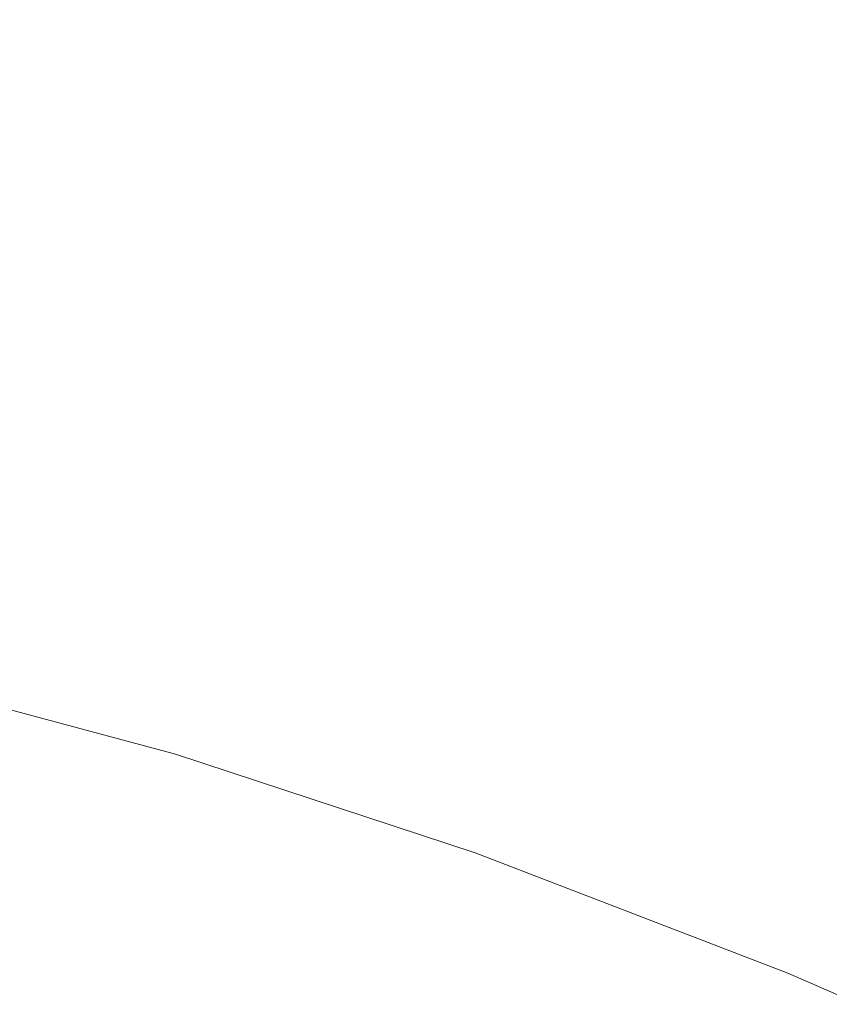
# Model space of a CAD drawing. Header units: millimetres. Extents: x 8 to 541, y 12 to 744.
# Tile 68 of 256: x 457.383 to 457.506, y 238.581 to 238.73. Entities that reach past the tile are written whole.
import ezdxf

# ---------------------------------------------------------------- set-up
doc = ezdxf.new("R2010")
doc.units = ezdxf.units.MM

msp = doc.modelspace()

# ---------------------------------------------------------------- linework, layer by layer
at = {"color": 252, "linetype": 'Continuous', "lineweight": 0, "flags": 128}
msp.add_lwpolyline([(457.0907, 238.57956), (457.09266, 238.58207), (457.11064, 238.60088), (457.13186, 238.61642), (457.15622, 238.62864), (457.18365, 238.63748), (457.21405, 238.64292), (457.24729, 238.64494), (457.28327, 238.64352), (457.32184, 238.63868), (457.36288, 238.63043), (457.40622, 238.61881), (457.45172, 238.60384), (457.4992, 238.5856), (457.54849, 238.56414), (457.59941, 238.53955), (457.65178, 238.51191), (457.70541, 238.48132), (457.76009, 238.4479)], dxfattribs=at)
at = {"color": 7, "linetype": 'Continuous', "lineweight": 30}
msp.add_open_spline([(457.38483, 240.66101), (457.38488, 240.66103), (457.38497, 240.66108), (457.3891, 240.66223), (457.3972, 240.66344), (457.40964, 240.66412), (457.42216, 240.66377), (457.43407, 240.66284), (457.44713, 240.66143), (457.46736, 240.65824), (457.49411, 240.65246), (457.52416, 240.64437), (457.5574, 240.63378), (457.59373, 240.62056), (457.633, 240.60459), (457.67509, 240.5858), (457.71985, 240.56414), (457.76714, 240.53958), (457.81658, 240.51224), (457.86806, 240.48209), (457.92142, 240.44922), (457.97665, 240.41357), (458.03364, 240.37517), (458.09217, 240.33413), (458.15201, 240.29057), (458.21292, 240.24464), (458.27467, 240.19649), (458.337, 240.1463), (458.39986, 240.09411), (458.46329, 240.0399), (458.52735, 239.98361), (458.59188, 239.92537), (458.65659, 239.8654), (458.72117, 239.80399), (458.78533, 239.7414), (458.84882, 239.6779), (458.91153, 239.61355), (458.97359, 239.54826), (459.0351, 239.48194), (459.09602, 239.41463), (459.15611, 239.34657), (459.21509, 239.27807), (459.27268, 239.20946), (459.32861, 239.14106), (459.38268, 239.07313), (459.43497, 239.00559), (459.48556, 238.93834), (459.53452, 238.87131), (459.58167, 238.80476), (459.62681, 238.73895), (459.66977, 238.67416), (459.71038, 238.61065), (459.74852, 238.54867), (459.78403, 238.4885), (459.81705, 238.42996), (459.84757, 238.37317), (459.87555, 238.31822), (459.90086, 238.26546), (459.92346, 238.21506), (459.94334, 238.16718), (459.96052, 238.12201), (459.975, 238.07972), (459.98685, 238.04052), (459.99613, 238.00462), (460.00296, 237.97232), (460.00752, 237.94376), (460.01008, 237.91905), (460.01092, 237.89829), (460.01042, 237.88156), (460.00901, 237.86887), (460.00726, 237.86026), (460.00565, 237.85538), (460.00543, 237.85496), (460.00533, 237.85475)], degree=3, knots=[0, 0, 0, 0, 0.010052, 0.022704, 0.036091, 0.049069, 0.061938, 0.066018, 0.073803, 0.086903, 0.100084, 0.113412, 0.126909, 0.140583, 0.154434, 0.168459, 0.182652, 0.197004, 0.211483, 0.225983, 0.240552, 0.255263, 0.270089, 0.285001, 0.299973, 0.314978, 0.329989, 0.344987, 0.35992, 0.374921, 0.390037, 0.405232, 0.42047, 0.435712, 0.450913, 0.466037, 0.481083, 0.496115, 0.511244, 0.526458, 0.541723, 0.557003, 0.572248, 0.587423, 0.602491, 0.61745, 0.632484, 0.64757, 0.662687, 0.677807, 0.692896, 0.707927, 0.722873, 0.737707, 0.752406, 0.767196, 0.781904, 0.796533, 0.811076, 0.825521, 0.839859, 0.854078, 0.868166, 0.882093, 0.895782, 0.909237, 0.922498, 0.93558, 0.948519, 0.961382, 0.974262, 0.987302, 1, 1, 1, 1], dxfattribs=at)

doc.saveas('drawing.dxf')
